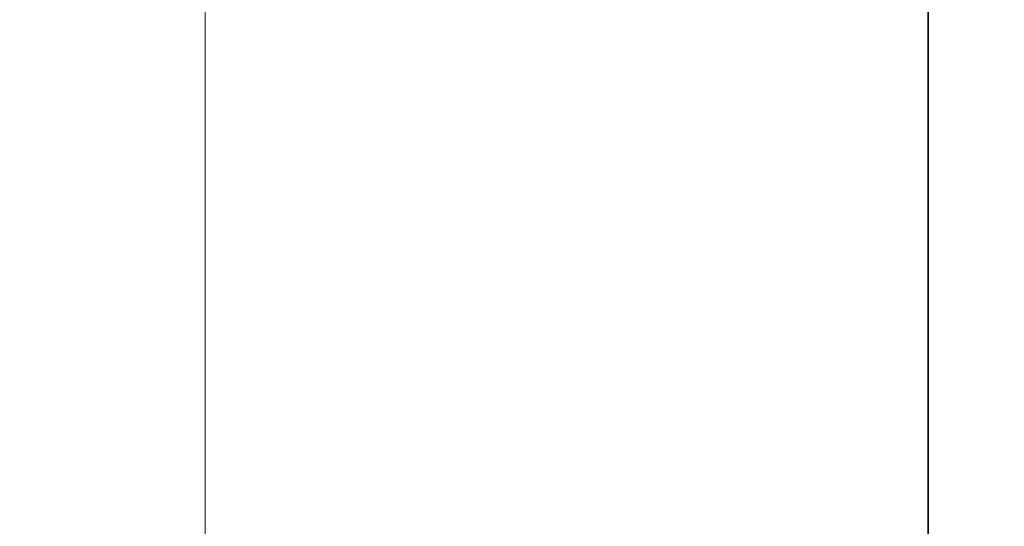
# Model space of a CAD drawing. Header units: millimetres. Extents: x 4 to 1188, y 1 to 840.
# Tile 126 of 203: x 737 to 763, y 371 to 384. Entities that reach past the tile are written whole.
import ezdxf

# ---------------------------------------------------------------- set-up
doc = ezdxf.new("R2010")
doc.units = ezdxf.units.MM
doc.layers.add('1', color=7, linetype='Continuous')
doc.styles.add('Arial Unicode MS', font='Arial Unicode MS')
doc.dimstyles.get("Standard").update_dxf_attribs({"dimtxt": 0.18, "dimasz": 0.18, "dimexe": 0.18, "dimexo": 0.0625, "dimgap": 0.09, "dimtad": 0, "dimtih": 1, "dimtoh": 1, "dimdec": 4, "dimzin": 0, "dimdsep": 46, "dimtxsty": 'Standard', "dimcen": 0.09, "dimadec": 0, "dimazin": 0, "dimtfac": 1, "dimtdec": 4, "dimtofl": 0, "dimtmove": 0, "dimatfit": 3, "dimfxl": 0, "dimtolj": 1, "dimtzin": 0, "dimarcsym": 0})

# ---------------------------------------------------------------- blocks, each defined once
blk = doc.blocks.new('_U11')
at = {"layer": '1', "color": 18, "lineweight": 35}
for p, q in [((743.069, 423.503), (763.144, 423.503)), ((761.144, 423.503), (761.144, 282.024)), ((742.426, 282.024), (763.144, 282.024))]:
    blk.add_line(p, q, dxfattribs=at)
at = {"layer": '1', "color": 18, "lineweight": 70}
for points in [[(761.144, 423.503), (761.92, 420.003), (760.368, 420.003)], [(761.144, 282.024), (760.368, 285.524), (761.92, 285.524)]]:
    blk.add_solid(points, dxfattribs=at)
at = {"layer": '1', "color": 18, "linetype": 'Continuous', "lineweight": 13, "insert": (760.39, 347.411), "char_height": 5, "attachment_point": 7, "rotation": 90, "line_spacing_factor": 1.047437, "style": 'Arial Unicode MS'}
blk.add_mtext('\\fArial Unicode MS|b0|i0;\\W1.0000;990', dxfattribs=at)

msp = doc.modelspace()

# ---------------------------------------------------------------- linework, layer by layer
at = {"layer": '1', "color": 154, "linetype": 'Continuous', "lineweight": 13}
msp.add_line((742.14, 283.0739), (742.14, 392.9322), dxfattribs=at)

# ---------------------------------------------------------------- dimensions: what is measured, and where the dimension line sits
at = {"layer": '1', "color": 18, "linetype": 'Continuous', "lineweight": 13}
dim = msp.add_linear_dim(base=(761.1443, 282.0239), p1=(737.2629, 423.5025), p2=(741.4257, 282.0239), angle=90, dimstyle='Standard', override={"dimtxt": 5, "dimasz": 3.5, "dimexe": 2, "dimexo": 1, "dimgap": 2.5, "dimtad": 1, "dimtih": 0, "dimtoh": 0, "dimdec": 0, "dimlfac": 7, "dimzin": 8, "dimdsep": 44, "dimlunit": 2, "dimtxsty": 'Arial Unicode MS', "dimsah": 1, "dimse1": 0, "dimse2": 0, "dimsd1": 0, "dimsd2": 0, "dimclrd": 18, "dimclre": 18, "dimclrt": 18, "dimtol": 0, "dimtm": -0.1, "dimtfac": 0.4, "dimtdec": 2, "dimtofl": 1, "dimtmove": 0, "dimtzin": 8, "dimlwd": 35, "dimlwe": 35}, dxfattribs=at)
dim.commit()
dim.dimension.update_dxf_attribs({"geometry": '_U11', "text_midpoint": (761.1443, 352.7632), "dimtype": 160})

doc.saveas('drawing.dxf')
